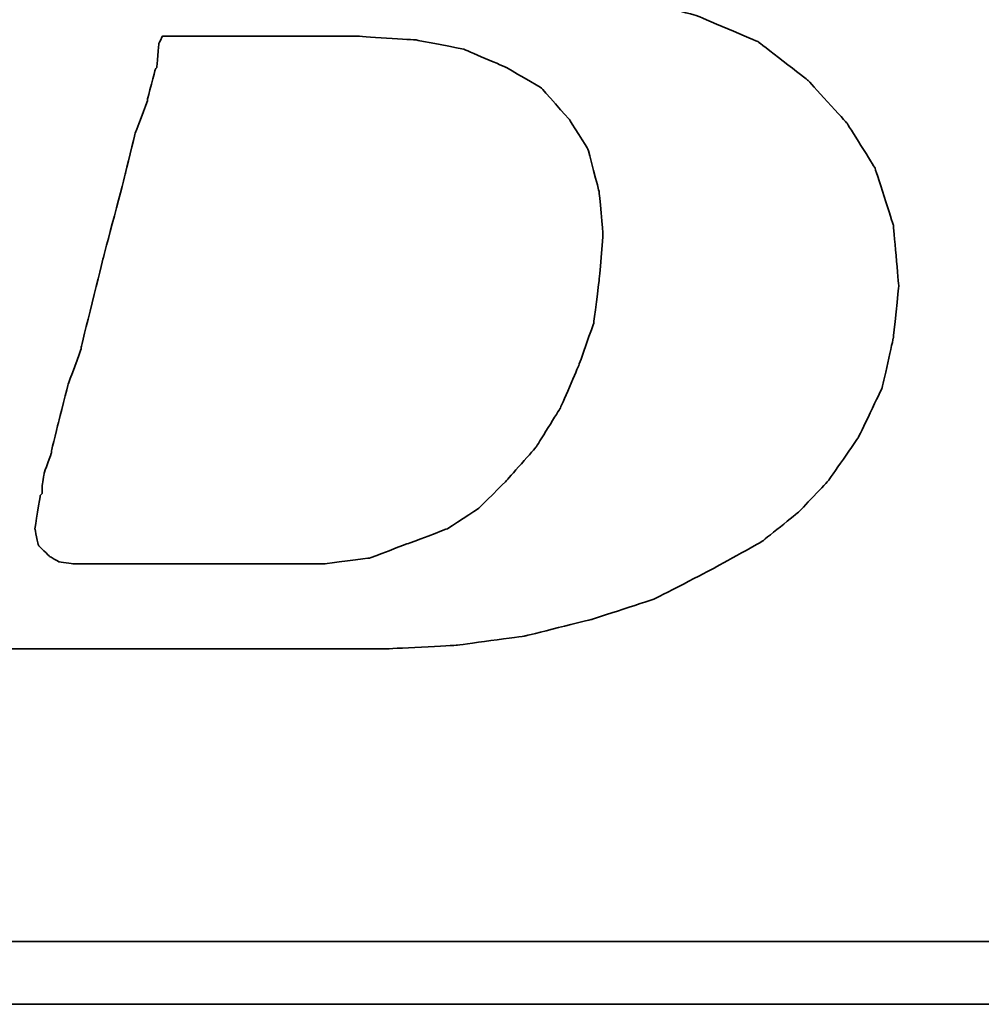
# Model space of a CAD drawing. Header units: millimetres. Extents: x 13 to 415, y 108 to 235.
# Tile 29 of 53: x 284.35 to 287.76, y 141.14 to 144.64. Entities that reach past the tile are written whole.
import ezdxf

# ---------------------------------------------------------------- set-up
doc = ezdxf.new("R2010")
doc.units = ezdxf.units.MM
doc.header["$LTSCALE"] = 0.15
doc.layers.add('DIM', color=4, linetype='CONTINUOUS')
doc.layers.add('layer 1', color=7, linetype='CONTINUOUS')

# ---------------------------------------------------------------- blocks, each defined once
blk = doc.blocks.new('TBI MOTION logo(完整正式版)')
at = {"layer": 'layer 1', "color": 22, "lineweight": 35}
for points, knots in [([(-64.65375, -6.86375), (-64.65375, -6.86375), (-64.84375, -7.29625), (-64.84375, -7.29625), (-64.84375, -7.29625), (-64.84375, -7.29625), (-64.86875, -7.34375), (-64.86875, -7.34375), (-64.86875, -7.34375), (-64.86875, -7.34375), (-64.86875, -7.36875), (-64.86875, -7.36875), (-64.86875, -7.36875), (-64.86875, -7.36875), (-65.15375, -7.65375), (-65.15375, -7.65375), (-65.15375, -7.65375), (-65.15375, -7.65375), (-65.17875, -7.65375), (-65.17875, -7.65375), (-65.17875, -7.65375), (-65.17875, -7.65375), (-65.20375, -7.67875), (-65.20375, -7.67875), (-65.20375, -7.67875), (-65.20375, -7.67875), (-65.58875, -7.87125), (-65.58875, -7.87125), (-65.58875, -7.87125), (-65.58875, -7.87125), (-65.63375, -7.87125), (-65.63375, -7.87125), (-65.63375, -7.87125), (-65.63375, -7.87125), (-65.65875, -7.89375), (-65.65875, -7.89375), (-65.65875, -7.89375), (-65.65875, -7.89375), (-66.09375, -7.94375), (-66.09375, -7.94375), (-66.09375, -7.94375), (-66.09375, -7.94375), (-66.11375, -7.94375), (-66.11375, -7.94375), (-66.11375, -7.94375), (-66.11375, -7.94375), (-66.16375, -7.94375), (-66.16375, -7.94375), (-66.16375, -7.94375), (-66.16375, -7.94375), (-66.30875, -7.94375), (-66.30875, -7.94375), (-66.30875, -7.94375), (-66.30875, -7.94375), (-66.69375, -7.94375), (-66.69375, -7.94375), (-66.69375, -7.94375), (-66.69375, -7.94375), (-67.07375, -7.94375), (-67.07375, -7.94375), (-67.07375, -7.94375), (-67.07375, -7.94375), (-67.12375, -7.94375), (-67.12375, -7.94375), (-67.12375, -7.94375), (-67.12375, -7.94375), (-67.12375, -7.96625), (-67.12375, -7.96625), (-67.12375, -7.96625), (-67.12375, -7.96625), (-67.14875, -7.99125), (-67.14875, -7.99125), (-67.14875, -7.99125), (-67.14875, -7.99125), (-67.24375, -8.34875), (-67.24375, -8.34875), (-67.24375, -8.34875), (-67.24375, -8.34875), (-67.31375, -8.68625), (-67.31375, -8.68625), (-67.31375, -8.68625), (-67.31375, -8.68625), (-67.26875, -8.68625), (-67.26875, -8.68625), (-67.26875, -8.68625), (-67.26875, -8.68625), (-67.07375, -8.68625), (-67.07375, -8.68625), (-67.07375, -8.68625), (-67.07375, -8.68625), (-66.54875, -8.68625), (-66.54875, -8.68625), (-66.54875, -8.68625), (-66.54875, -8.68625), (-65.82625, -8.68625), (-65.82625, -8.68625), (-65.82625, -8.68625), (-65.82625, -8.68625), (-65.01375, -8.68625), (-65.01375, -8.68625), (-65.01375, -8.68625), (-65.01375, -8.68625), (-64.05375, -8.68625), (-64.05375, -8.68625), (-64.05375, -8.68625), (-64.05375, -8.68625), (-62.08375, -8.68625), (-62.08375, -8.68625), (-62.08375, -8.68625), (-62.08375, -8.68625), (-60.06875, -8.68625), (-60.06875, -8.68625), (-60.06875, -8.68625), (-60.06875, -8.68625), (-59.10875, -8.68625), (-59.10875, -8.68625), (-59.10875, -8.68625), (-59.10875, -8.68625), (-58.29375, -8.68625), (-58.29375, -8.68625), (-58.29375, -8.68625), (-58.29375, -8.68625), (-57.57375, -8.68625), (-57.57375, -8.68625), (-57.57375, -8.68625), (-57.57375, -8.68625), (-57.04875, -8.68625), (-57.04875, -8.68625), (-57.04875, -8.68625), (-57.04875, -8.68625), (-56.85375, -8.68625), (-56.85375, -8.68625), (-56.85375, -8.68625), (-56.85375, -8.68625), (-56.70875, -8.68625), (-56.70875, -8.68625), (-56.70875, -8.68625), (-56.70875, -8.68625), (-56.61375, -8.68625), (-56.61375, -8.68625), (-56.61375, -8.68625), (-56.61375, -8.68625), (-56.56875, -8.68625), (-56.56875, -8.68625), (-56.56875, -8.68625), (-56.56875, -8.68625), (-55.65375, -8.63875), (-55.65375, -8.63875), (-55.65375, -8.63875), (-55.65375, -8.63875), (-54.76875, -8.51875), (-54.76875, -8.51875), (-54.76875, -8.51875), (-54.76875, -8.51875), (-53.90375, -8.30375), (-53.90375, -8.30375), (-53.90375, -8.30375), (-53.90375, -8.30375), (-53.08875, -8.03875), (-53.08875, -8.03875), (-53.08875, -8.03875), (-53.08875, -8.03875), (-52.34375, -7.65375), (-52.34375, -7.65375), (-52.34375, -7.65375), (-52.34375, -7.65375), (-51.69875, -7.29625), (-51.69875, -7.29625), (-51.69875, -7.29625), (-51.69875, -7.29625), (-51.21875, -6.91125), (-51.21875, -6.91125), (-51.21875, -6.91125), (-51.21875, -6.91125), (-50.83375, -6.50375), (-50.83375, -6.50375), (-50.83375, -6.50375), (-50.83375, -6.50375), (-50.44875, -5.94875), (-50.44875, -5.94875), (-50.44875, -5.94875), (-50.44875, -5.94875), (-50.13875, -5.30375), (-50.13875, -5.30375), (-50.13875, -5.30375), (-50.13875, -5.30375), (-49.99375, -4.65375), (-49.99375, -4.65375), (-49.99375, -4.65375), (-49.99375, -4.65375), (-49.92375, -3.98375), (-49.92375, -3.98375), (-49.92375, -3.98375), (-49.92375, -3.98375), (-49.99375, -3.19374), (-49.99375, -3.19374), (-49.99375, -3.19374), (-49.99375, -3.19374), (-50.23374, -2.44874), (-50.23374, -2.44874), (-50.23374, -2.44874), (-50.23374, -2.44874), (-50.59375, -1.87374), (-50.59375, -1.87374), (-50.59375, -1.87374), (-50.59375, -1.87374), (-51.09875, -1.31874), (-51.09875, -1.31874), (-51.09875, -1.31874), (-51.09875, -1.31874), (-51.74375, -0.81875), (-51.74375, -0.81875), (-51.74375, -0.81875), (-51.74375, -0.81875), (-52.53875, -0.48125), (-52.53875, -0.48125), (-52.53875, -0.48125), (-52.53875, -0.48125), (-53.47375, -0.21875), (-53.47375, -0.21875), (-53.47375, -0.21875), (-53.47375, -0.21875), (-54.52875, -0.04874), (-54.52875, -0.04874), (-54.52875, -0.04874), (-54.52875, -0.04874), (-55.65375, 0.12125), (-55.65375, 0.12125), (-55.65375, 0.12125), (-55.65375, 0.12125), (-54.50375, 0.28624), (-54.50375, 0.28624), (-54.50375, 0.28624), (-54.50375, 0.28624), (-53.83375, 0.38124), (-53.83375, 0.38124), (-53.83375, 0.38124), (-53.83375, 0.38124), (-53.18375, 0.50125), (-53.18375, 0.50125), (-53.18375, 0.50125), (-53.18375, 0.50125), (-52.55875, 0.66874), (-52.55875, 0.66874), (-52.55875, 0.66874), (-52.55875, 0.66874), (-52.03375, 0.86124), (-52.03375, 0.86124), (-52.03375, 0.86124), (-52.03375, 0.86124), (-51.50374, 1.03124), (-51.50374, 1.03124), (-51.50374, 1.03124), (-51.50374, 1.03124), (-51.09875, 1.27125), (-51.09875, 1.27125), (-51.09875, 1.27125), (-51.09875, 1.27125), (-50.71375, 1.48624), (-50.71375, 1.48624), (-50.71375, 1.48624), (-50.71375, 1.48624), (-50.37625, 1.77625), (-50.37625, 1.77625), (-50.37625, 1.77625), (-50.37625, 1.77625), (-49.82375, 2.37625), (-49.82375, 2.37625), (-49.82375, 2.37625), (-49.82375, 2.37625), (-49.41875, 2.99625), (-49.41875, 2.99625), (-49.41875, 2.99625), (-49.41875, 2.99625), (-49.22375, 3.76625), (-49.22375, 3.76625), (-49.22375, 3.76625), (-49.22375, 3.76625), (-49.15375, 4.50874), (-49.15375, 4.50874), (-49.15375, 4.50874), (-49.15375, 4.50874), (-49.20375, 5.25125), (-49.20375, 5.25125), (-49.20375, 5.25125), (-49.20375, 5.25125), (-49.41875, 5.92625), (-49.41875, 5.92625), (-49.41875, 5.92625), (-49.41875, 5.92625), (-49.77875, 6.47625), (-49.77875, 6.47625), (-49.77875, 6.47625), (-49.77875, 6.47625), (-50.33125, 7.02624), (-50.33125, 7.02624), (-50.33125, 7.02624), (-50.33125, 7.02624), (-51.00125, 7.43625), (-51.00125, 7.43625), (-51.00125, 7.43625), (-51.00125, 7.43625), (-51.79375, 7.72625), (-51.79375, 7.72625), (-51.79375, 7.72625), (-51.79375, 7.72625), (-52.72875, 7.89124), (-52.72875, 7.89124), (-52.72875, 7.89124), (-52.72875, 7.89124), (-53.83375, 7.98625), (-53.83375, 7.98625), (-53.83375, 7.98625), (-53.83375, 7.98625), (-53.92875, 7.98625), (-53.92875, 7.98625), (-53.92875, 7.98625), (-53.92875, 7.98625), (-54.26375, 7.98625), (-54.26375, 7.98625), (-54.26375, 7.98625), (-54.26375, 7.98625), (-54.74375, 7.98625), (-54.74375, 7.98625), (-54.74375, 7.98625), (-54.74375, 7.98625), (-55.36875, 7.98625), (-55.36875, 7.98625), (-55.36875, 7.98625), (-55.36875, 7.98625), (-56.13375, 7.98625), (-56.13375, 7.98625), (-56.13375, 7.98625), (-56.13375, 7.98625), (-56.94875, 7.98625), (-56.94875, 7.98625), (-56.94875, 7.98625), (-56.94875, 7.98625), (-58.77625, 7.98625), (-58.77625, 7.98625), (-58.77625, 7.98625), (-58.77625, 7.98625), (-60.59875, 7.98625), (-60.59875, 7.98625), (-60.59875, 7.98625), (-60.59875, 7.98625), (-61.41375, 7.98625), (-61.41375, 7.98625), (-61.41375, 7.98625), (-61.41375, 7.98625), (-62.17875, 7.98625), (-62.17875, 7.98625), (-62.17875, 7.98625), (-62.17875, 7.98625), (-62.80375, 7.98625), (-62.80375, 7.98625), (-62.80375, 7.98625), (-62.80375, 7.98625), (-63.30625, 7.98625), (-63.30625, 7.98625), (-63.30625, 7.98625), (-63.30625, 7.98625), (-63.57375, 7.98625), (-63.57375, 7.98625), (-63.57375, 7.98625), (-63.57375, 7.98625), (-63.57375, 7.96375), (-63.57375, 7.96375), (-63.57375, 7.96375), (-63.57375, 7.96375), (-63.59875, 7.94125), (-63.59875, 7.94125), (-63.59875, 7.94125), (-63.59875, 7.94125), (-63.69375, 7.55625), (-63.69375, 7.55625), (-63.69375, 7.55625), (-63.69375, 7.55625), (-63.76375, 7.24624), (-63.76375, 7.24624), (-63.76375, 7.24624), (-63.76375, 7.24624), (-63.23875, 7.24624), (-63.23875, 7.24624), (-63.23875, 7.24624), (-63.23875, 7.24624), (-62.75875, 7.24624), (-62.75875, 7.24624), (-62.75875, 7.24624), (-62.75875, 7.24624), (-62.61125, 7.24624), (-62.61125, 7.24624), (-62.61125, 7.24624), (-62.61125, 7.24624), (-62.56625, 7.24624), (-62.56625, 7.24624), (-62.56625, 7.24624), (-62.56625, 7.24624), (-62.22875, 7.24624), (-62.22875, 7.24624), (-62.22875, 7.24624), (-62.22875, 7.24624), (-62.20375, 7.24624), (-62.20375, 7.24624), (-62.20375, 7.24624), (-62.20375, 7.24624), (-62.17875, 7.21875), (-62.17875, 7.21875), (-62.17875, 7.21875), (-62.17875, 7.21875), (-61.96375, 7.17125), (-61.96375, 7.17125), (-61.96375, 7.17125), (-61.96375, 7.17125), (-61.72375, 7.12624), (-61.72375, 7.12624), (-61.72375, 7.12624), (-61.72375, 7.12624), (-61.70375, 7.12624), (-61.70375, 7.12624), (-61.70375, 7.12624), (-61.70375, 7.12624), (-61.55875, 7.07624), (-61.55875, 7.07624), (-61.55875, 7.07624), (-61.55875, 7.07624), (-61.50875, 7.07624), (-61.50875, 7.07624), (-61.50875, 7.07624), (-61.50875, 7.07624), (-61.48375, 7.02624), (-61.48375, 7.02624), (-61.48375, 7.02624), (-61.48375, 7.02624), (-61.31875, 6.83375), (-61.31875, 6.83375), (-61.31875, 6.83375), (-61.31875, 6.83375), (-61.29375, 6.81125), (-61.29375, 6.81125), (-61.29375, 6.81125), (-61.29375, 6.81125), (-61.29375, 6.78625), (-61.29375, 6.78625), (-61.29375, 6.78625), (-61.29375, 6.78625), (-61.19875, 6.50124), (-61.19875, 6.50124), (-61.19875, 6.50124), (-61.19875, 6.50124), (-61.17375, 6.45124), (-61.17375, 6.45124), (-61.17375, 6.45124), (-61.17375, 6.45124), (-61.19875, 6.40625), (-61.19875, 6.40625), (-61.19875, 6.40625), (-61.19875, 6.40625), (-61.26875, 5.99624), (-61.26875, 5.99624), (-61.26875, 5.99624), (-61.26875, 5.99624), (-61.26875, 5.85125), (-61.26875, 5.85125), (-61.26875, 5.85125), (-61.26875, 5.85125), (-61.26875, 5.82625), (-61.26875, 5.82625), (-61.26875, 5.82625), (-61.26875, 5.82625), (-61.29375, 5.80625), (-61.29375, 5.80625), (-61.29375, 5.80625), (-61.29375, 5.80625), (-61.34125, 5.66125), (-61.34125, 5.66125), (-61.34125, 5.66125), (-61.34125, 5.66125), (-61.41375, 5.44625), (-61.41375, 5.44625), (-61.41375, 5.44625), (-61.41375, 5.44625), (-61.48375, 5.15625), (-61.48375, 5.15625), (-61.48375, 5.15625), (-61.48375, 5.15625), (-61.58375, 4.82124), (-61.58375, 4.82124), (-61.58375, 4.82124), (-61.58375, 4.82124), (-61.79875, 4.00375), (-61.79875, 4.00375), (-61.79875, 4.00375), (-61.79875, 4.00375), (-62.05875, 2.99625), (-62.05875, 2.99625), (-62.05875, 2.99625), (-62.05875, 2.99625), (-62.34875, 1.91625), (-62.34875, 1.91625), (-62.34875, 1.91625), (-62.34875, 1.91625), (-62.97375, -0.41124), (-62.97375, -0.41124), (-62.97375, -0.41124), (-62.97375, -0.41124), (-63.59875, -2.75875), (-63.59875, -2.75875), (-63.59875, -2.75875), (-63.59875, -2.75875), (-63.88375, -3.86374), (-63.88375, -3.86374), (-63.88375, -3.86374), (-63.88375, -3.86374), (-64.14875, -4.82374), (-64.14875, -4.82374), (-64.14875, -4.82374), (-64.14875, -4.82374), (-64.36375, -5.64125), (-64.36375, -5.64125), (-64.36375, -5.64125), (-64.36375, -5.64125), (-64.43625, -5.97625), (-64.43625, -5.97625), (-64.43625, -5.97625), (-64.43625, -5.97625), (-64.50875, -6.28625), (-64.50875, -6.28625), (-64.50875, -6.28625), (-64.50875, -6.28625), (-64.50875, -6.30875), (-64.50875, -6.30875), (-64.50875, -6.30875), (-64.50875, -6.30875), (-64.57875, -6.50375), (-64.57875, -6.50375), (-64.57875, -6.50375), (-64.57875, -6.50375), (-64.62875, -6.69625), (-64.62875, -6.69625), (-64.62875, -6.69625), (-64.62875, -6.69625), (-64.62875, -6.76875), (-64.62875, -6.76875), (-64.62875, -6.76875), (-64.62875, -6.76875), (-64.62875, -6.81375), (-64.62875, -6.81375), (-64.62875, -6.81375), (-64.62875, -6.81375), (-64.62875, -6.83875), (-64.62875, -6.83875), (-64.62875, -6.83875), (-64.62875, -6.83875), (-64.65375, -6.86375), (-64.65375, -6.86375)], [0, 0, 0, 0, 0.00719424, 0.00719424, 0.00719424, 0.00719425, 0.01438849, 0.01438849, 0.01438849, 0.0143885, 0.02158273, 0.02158273, 0.02158273, 0.02158274, 0.02877698, 0.02877698, 0.02877698, 0.02877699, 0.03597122, 0.03597122, 0.03597122, 0.03597123, 0.04316547, 0.04316547, 0.04316547, 0.04316548, 0.05035971, 0.05035971, 0.05035971, 0.05035972, 0.05755396, 0.05755396, 0.05755396, 0.05755397, 0.0647482, 0.0647482, 0.0647482, 0.06474821, 0.07194245, 0.07194245, 0.07194245, 0.07194246, 0.07913669, 0.07913669, 0.07913669, 0.0791367, 0.08633094, 0.08633094, 0.08633094, 0.08633095, 0.09352518, 0.09352518, 0.09352518, 0.09352519, 0.10071942, 0.10071942, 0.10071942, 0.10071943, 0.10791367, 0.10791367, 0.10791367, 0.10791368, 0.11510791, 0.11510791, 0.11510791, 0.11510792, 0.12230216, 0.12230216, 0.12230216, 0.12230217, 0.1294964, 0.1294964, 0.1294964, 0.12949641, 0.13669065, 0.13669065, 0.13669065, 0.13669066, 0.14388489, 0.14388489, 0.14388489, 0.1438849, 0.15107914, 0.15107914, 0.15107914, 0.15107915, 0.15827338, 0.15827338, 0.15827338, 0.15827339, 0.16546763, 0.16546763, 0.16546763, 0.16546764, 0.17266187, 0.17266187, 0.17266187, 0.17266188, 0.17985612, 0.17985612, 0.17985612, 0.17985613, 0.18705036, 0.18705036, 0.18705036, 0.18705037, 0.1942446, 0.1942446, 0.1942446, 0.19424461, 0.20143885, 0.20143885, 0.20143885, 0.20143886, 0.20863309, 0.20863309, 0.20863309, 0.2086331, 0.21582734, 0.21582734, 0.21582734, 0.21582735, 0.22302158, 0.22302158, 0.22302158, 0.22302159, 0.23021583, 0.23021583, 0.23021583, 0.23021584, 0.23741007, 0.23741007, 0.23741007, 0.23741008, 0.24460432, 0.24460432, 0.24460432, 0.24460433, 0.25179856, 0.25179856, 0.25179856, 0.25179857, 0.25899281, 0.25899281, 0.25899281, 0.25899282, 0.26618705, 0.26618705, 0.26618705, 0.26618706, 0.27338129, 0.27338129, 0.27338129, 0.2733813, 0.28057554, 0.28057554, 0.28057554, 0.28057555, 0.28776978, 0.28776978, 0.28776978, 0.28776979, 0.29496403, 0.29496403, 0.29496403, 0.29496404, 0.30215827, 0.30215827, 0.30215827, 0.30215828, 0.30935252, 0.30935252, 0.30935252, 0.30935253, 0.31654676, 0.31654676, 0.31654676, 0.31654677, 0.32374101, 0.32374101, 0.32374101, 0.32374102, 0.33093525, 0.33093525, 0.33093525, 0.33093526, 0.3381295, 0.3381295, 0.3381295, 0.33812951, 0.34532374, 0.34532374, 0.34532374, 0.34532375, 0.35251799, 0.35251799, 0.35251799, 0.352518, 0.35971223, 0.35971223, 0.35971223, 0.35971224, 0.36690647, 0.36690647, 0.36690647, 0.36690648, 0.37410072, 0.37410072, 0.37410072, 0.37410073, 0.38129496, 0.38129496, 0.38129496, 0.38129497, 0.38848921, 0.38848921, 0.38848921, 0.38848922, 0.39568345, 0.39568345, 0.39568345, 0.39568346, 0.4028777, 0.4028777, 0.4028777, 0.40287771, 0.41007194, 0.41007194, 0.41007194, 0.41007195, 0.41726619, 0.41726619, 0.41726619, 0.4172662, 0.42446043, 0.42446043, 0.42446043, 0.42446044, 0.43165468, 0.43165468, 0.43165468, 0.43165469, 0.43884892, 0.43884892, 0.43884892, 0.43884893, 0.44604317, 0.44604317, 0.44604317, 0.44604318, 0.45323741, 0.45323741, 0.45323741, 0.45323742, 0.46043165, 0.46043165, 0.46043165, 0.46043166, 0.4676259, 0.4676259, 0.4676259, 0.46762591, 0.47482014, 0.47482014, 0.47482014, 0.47482015, 0.48201439, 0.48201439, 0.48201439, 0.4820144, 0.48920863, 0.48920863, 0.48920863, 0.48920864, 0.49640288, 0.49640288, 0.49640288, 0.49640289, 0.50359712, 0.50359712, 0.50359712, 0.50359713, 0.51079137, 0.51079137, 0.51079137, 0.51079138, 0.51798561, 0.51798561, 0.51798561, 0.51798562, 0.52517986, 0.52517986, 0.52517986, 0.52517987, 0.5323741, 0.5323741, 0.5323741, 0.53237411, 0.53956835, 0.53956835, 0.53956835, 0.53956836, 0.54676259, 0.54676259, 0.54676259, 0.5467626, 0.55395683, 0.55395683, 0.55395683, 0.55395684, 0.56115108, 0.56115108, 0.56115108, 0.56115109, 0.56834532, 0.56834532, 0.56834532, 0.56834533, 0.57553957, 0.57553957, 0.57553957, 0.57553958, 0.58273381, 0.58273381, 0.58273381, 0.58273382, 0.58992806, 0.58992806, 0.58992806, 0.58992807, 0.5971223, 0.5971223, 0.5971223, 0.59712231, 0.60431655, 0.60431655, 0.60431655, 0.60431656, 0.61151079, 0.61151079, 0.61151079, 0.6115108, 0.61870504, 0.61870504, 0.61870504, 0.61870505, 0.62589928, 0.62589928, 0.62589928, 0.62589929, 0.63309353, 0.63309353, 0.63309353, 0.63309354, 0.64028777, 0.64028777, 0.64028777, 0.64028778, 0.64748201, 0.64748201, 0.64748201, 0.64748202, 0.65467626, 0.65467626, 0.65467626, 0.65467627, 0.6618705, 0.6618705, 0.6618705, 0.66187051, 0.66906475, 0.66906475, 0.66906475, 0.66906476, 0.67625899, 0.67625899, 0.67625899, 0.676259, 0.68345324, 0.68345324, 0.68345324, 0.68345325, 0.69064748, 0.69064748, 0.69064748, 0.69064749, 0.69784173, 0.69784173, 0.69784173, 0.69784174, 0.70503597, 0.70503597, 0.70503597, 0.70503598, 0.71223022, 0.71223022, 0.71223022, 0.71223023, 0.71942446, 0.71942446, 0.71942446, 0.71942447, 0.72661871, 0.72661871, 0.72661871, 0.72661872, 0.73381295, 0.73381295, 0.73381295, 0.73381296, 0.74100719, 0.74100719, 0.74100719, 0.7410072, 0.74820144, 0.74820144, 0.74820144, 0.74820145, 0.75539568, 0.75539568, 0.75539568, 0.75539569, 0.76258993, 0.76258993, 0.76258993, 0.76258994, 0.76978417, 0.76978417, 0.76978417, 0.76978418, 0.77697842, 0.77697842, 0.77697842, 0.77697843, 0.78417266, 0.78417266, 0.78417266, 0.78417267, 0.79136691, 0.79136691, 0.79136691, 0.79136692, 0.79856115, 0.79856115, 0.79856115, 0.79856116, 0.8057554, 0.8057554, 0.8057554, 0.80575541, 0.81294964, 0.81294964, 0.81294964, 0.81294965, 0.82014388, 0.82014388, 0.82014388, 0.82014389, 0.82733813, 0.82733813, 0.82733813, 0.82733814, 0.83453237, 0.83453237, 0.83453237, 0.83453238, 0.84172662, 0.84172662, 0.84172662, 0.84172663, 0.84892086, 0.84892086, 0.84892086, 0.84892087, 0.85611511, 0.85611511, 0.85611511, 0.85611512, 0.86330935, 0.86330935, 0.86330935, 0.86330936, 0.8705036, 0.8705036, 0.8705036, 0.87050361, 0.87769784, 0.87769784, 0.87769784, 0.87769785, 0.88489209, 0.88489209, 0.88489209, 0.8848921, 0.89208633, 0.89208633, 0.89208633, 0.89208634, 0.89928058, 0.89928058, 0.89928058, 0.89928059, 0.90647482, 0.90647482, 0.90647482, 0.90647483, 0.91366906, 0.91366906, 0.91366906, 0.91366907, 0.92086331, 0.92086331, 0.92086331, 0.92086332, 0.92805755, 0.92805755, 0.92805755, 0.92805756, 0.9352518, 0.9352518, 0.9352518, 0.93525181, 0.94244604, 0.94244604, 0.94244604, 0.94244605, 0.94964029, 0.94964029, 0.94964029, 0.9496403, 0.95683453, 0.95683453, 0.95683453, 0.95683454, 0.96402878, 0.96402878, 0.96402878, 0.96402879, 0.97122302, 0.97122302, 0.97122302, 0.97122303, 0.97841727, 0.97841727, 0.97841727, 0.97841728, 0.98561151, 0.98561151, 0.98561151, 0.98561152, 0.99280576, 0.99280576, 0.99280576, 0.99280577, 1, 1, 1, 1]), ([(-61.03125, -6.57375), (-61.03125, -6.57375), (-61.03125, -6.67125), (-61.03125, -6.67125), (-61.03125, -6.67125), (-61.03125, -6.67125), (-61.05375, -6.69625), (-61.05375, -6.69625), (-61.05375, -6.69625), (-61.05375, -6.69625), (-61.12375, -7.12875), (-61.12375, -7.12875), (-61.12375, -7.12875), (-61.12375, -7.12875), (-61.07875, -7.34375), (-61.07875, -7.34375), (-61.07875, -7.34375), (-61.07875, -7.34375), (-60.93375, -7.48875), (-60.93375, -7.48875), (-60.93375, -7.48875), (-60.93375, -7.48875), (-60.81375, -7.55625), (-60.81375, -7.55625), (-60.81375, -7.55625), (-60.81375, -7.55625), (-60.62375, -7.58375), (-60.62375, -7.58375), (-60.62375, -7.58375), (-60.62375, -7.58375), (-60.30875, -7.58375), (-60.30875, -7.58375), (-60.30875, -7.58375), (-60.30875, -7.58375), (-59.97375, -7.58375), (-59.97375, -7.58375), (-59.97375, -7.58375), (-59.97375, -7.58375), (-59.87875, -7.58375), (-59.87875, -7.58375), (-59.87875, -7.58375), (-59.87875, -7.58375), (-59.63625, -7.58375), (-59.63625, -7.58375), (-59.63625, -7.58375), (-59.63625, -7.58375), (-58.96875, -7.58375), (-58.96875, -7.58375), (-58.96875, -7.58375), (-58.96875, -7.58375), (-58.29375, -7.58375), (-58.29375, -7.58375), (-58.29375, -7.58375), (-58.29375, -7.58375), (-58.05375, -7.58375), (-58.05375, -7.58375), (-58.05375, -7.58375), (-58.05375, -7.58375), (-57.98375, -7.58375), (-57.98375, -7.58375), (-57.98375, -7.58375), (-57.98375, -7.58375), (-57.35875, -7.58375), (-57.35875, -7.58375), (-57.35875, -7.58375), (-57.35875, -7.58375), (-56.78375, -7.50875), (-56.78375, -7.50875), (-56.78375, -7.50875), (-56.78375, -7.50875), (-56.27875, -7.31875), (-56.27875, -7.31875), (-56.27875, -7.31875), (-56.27875, -7.31875), (-55.77375, -7.12875), (-55.77375, -7.12875), (-55.77375, -7.12875), (-55.77375, -7.12875), (-55.36875, -6.86375), (-55.36875, -6.86375), (-55.36875, -6.86375), (-55.36875, -6.86375), (-55.00875, -6.50375), (-55.00875, -6.50375), (-55.00875, -6.50375), (-55.00875, -6.50375), (-54.62375, -6.06875), (-54.62375, -6.06875), (-54.62375, -6.06875), (-54.62375, -6.06875), (-54.31375, -5.56875), (-54.31375, -5.56875), (-54.31375, -5.56875), (-54.31375, -5.56875), (-54.07375, -5.01625), (-54.07375, -5.01625), (-54.07375, -5.01625), (-54.07375, -5.01625), (-53.87875, -4.46374), (-53.87875, -4.46374), (-53.87875, -4.46374), (-53.87875, -4.46374), (-53.80875, -3.91375), (-53.80875, -3.91375), (-53.80875, -3.91375), (-53.80875, -3.91375), (-53.75875, -3.31375), (-53.75875, -3.31375), (-53.75875, -3.31375), (-53.75875, -3.31375), (-53.80875, -2.75875), (-53.80875, -2.75875), (-53.80875, -2.75875), (-53.80875, -2.75875), (-53.95375, -2.20875), (-53.95375, -2.20875), (-53.95375, -2.20875), (-53.95375, -2.20875), (-54.19375, -1.82625), (-54.19375, -1.82625), (-54.19375, -1.82625), (-54.19375, -1.82625), (-54.55375, -1.41875), (-54.55375, -1.41875), (-54.55375, -1.41875), (-54.55375, -1.41875), (-55.00875, -1.15125), (-55.00875, -1.15125), (-55.00875, -1.15125), (-55.00875, -1.15125), (-55.56125, -0.91375), (-55.56125, -0.91375), (-55.56125, -0.91375), (-55.56125, -0.91375), (-56.18125, -0.79375), (-56.18125, -0.79375), (-56.18125, -0.79375), (-56.18125, -0.79375), (-56.94875, -0.74374), (-56.94875, -0.74374), (-56.94875, -0.74374), (-56.94875, -0.74374), (-56.99875, -0.74374), (-56.99875, -0.74374), (-56.99875, -0.74374), (-56.99875, -0.74374), (-57.09375, -0.74374), (-57.09375, -0.74374), (-57.09375, -0.74374), (-57.09375, -0.74374), (-57.38375, -0.74374), (-57.38375, -0.74374), (-57.38375, -0.74374), (-57.38375, -0.74374), (-57.76875, -0.74374), (-57.76875, -0.74374), (-57.76875, -0.74374), (-57.76875, -0.74374), (-58.24625, -0.74374), (-58.24625, -0.74374), (-58.24625, -0.74374), (-58.24625, -0.74374), (-58.72875, -0.74374), (-58.72875, -0.74374), (-58.72875, -0.74374), (-58.72875, -0.74374), (-59.20875, -0.74374), (-59.20875, -0.74374), (-59.20875, -0.74374), (-59.20875, -0.74374), (-59.46875, -0.74374), (-59.46875, -0.74374), (-59.46875, -0.74374), (-59.46875, -0.74374), (-59.51625, -0.83875), (-59.51625, -0.83875), (-59.51625, -0.83875), (-59.51625, -0.83875), (-59.54375, -1.15125), (-59.54375, -1.15125), (-59.54375, -1.15125), (-59.54375, -1.15125), (-59.56375, -1.17874), (-59.56375, -1.17874), (-59.56375, -1.17874), (-59.56375, -1.17874), (-59.66375, -1.55875), (-59.66375, -1.55875), (-59.66375, -1.55875), (-59.66375, -1.55875), (-59.66375, -1.58375), (-59.66375, -1.58375), (-59.66375, -1.58375), (-59.66375, -1.58375), (-59.82875, -2.01874), (-59.82875, -2.01874), (-59.82875, -2.01874), (-59.82875, -2.01874), (-59.94875, -2.52125), (-59.94875, -2.52125), (-59.94875, -2.52125), (-59.94875, -2.52125), (-60.23875, -3.62375), (-60.23875, -3.62375), (-60.23875, -3.62375), (-60.23875, -3.62375), (-60.52375, -4.77624), (-60.52375, -4.77624), (-60.52375, -4.77624), (-60.52375, -4.77624), (-60.52375, -4.79874), (-60.52375, -4.79874), (-60.52375, -4.79874), (-60.52375, -4.79874), (-60.69125, -5.25375), (-60.69125, -5.25375), (-60.69125, -5.25375), (-60.69125, -5.25375), (-60.81375, -5.73625), (-60.81375, -5.73625), (-60.81375, -5.73625), (-60.81375, -5.73625), (-60.90875, -6.11875), (-60.90875, -6.11875), (-60.90875, -6.11875), (-60.90875, -6.11875), (-60.90875, -6.14375), (-60.90875, -6.14375), (-60.90875, -6.14375), (-60.90875, -6.14375), (-61.00375, -6.40875), (-61.00375, -6.40875), (-61.00375, -6.40875), (-61.00375, -6.40875), (-61.03125, -6.57375), (-61.03125, -6.57375)], [0, 0, 0, 0, 0.01694915, 0.01694915, 0.01694915, 0.01694916, 0.03389831, 0.03389831, 0.03389831, 0.03389832, 0.05084746, 0.05084746, 0.05084746, 0.05084747, 0.06779661, 0.06779661, 0.06779661, 0.06779662, 0.08474576, 0.08474576, 0.08474576, 0.08474577, 0.10169492, 0.10169492, 0.10169492, 0.10169493, 0.11864407, 0.11864407, 0.11864407, 0.11864408, 0.13559322, 0.13559322, 0.13559322, 0.13559323, 0.15254237, 0.15254237, 0.15254237, 0.15254238, 0.16949153, 0.16949153, 0.16949153, 0.16949154, 0.18644068, 0.18644068, 0.18644068, 0.18644069, 0.20338983, 0.20338983, 0.20338983, 0.20338984, 0.22033898, 0.22033898, 0.22033898, 0.22033899, 0.23728814, 0.23728814, 0.23728814, 0.23728815, 0.25423729, 0.25423729, 0.25423729, 0.2542373, 0.27118644, 0.27118644, 0.27118644, 0.27118645, 0.28813559, 0.28813559, 0.28813559, 0.2881356, 0.30508475, 0.30508475, 0.30508475, 0.30508476, 0.3220339, 0.3220339, 0.3220339, 0.32203391, 0.33898305, 0.33898305, 0.33898305, 0.33898306, 0.3559322, 0.3559322, 0.3559322, 0.35593221, 0.37288136, 0.37288136, 0.37288136, 0.37288137, 0.38983051, 0.38983051, 0.38983051, 0.38983052, 0.40677966, 0.40677966, 0.40677966, 0.40677967, 0.42372881, 0.42372881, 0.42372881, 0.42372882, 0.44067797, 0.44067797, 0.44067797, 0.44067798, 0.45762712, 0.45762712, 0.45762712, 0.45762713, 0.47457627, 0.47457627, 0.47457627, 0.47457628, 0.49152542, 0.49152542, 0.49152542, 0.49152543, 0.50847458, 0.50847458, 0.50847458, 0.50847459, 0.52542373, 0.52542373, 0.52542373, 0.52542374, 0.54237288, 0.54237288, 0.54237288, 0.54237289, 0.55932203, 0.55932203, 0.55932203, 0.55932204, 0.57627119, 0.57627119, 0.57627119, 0.5762712, 0.59322034, 0.59322034, 0.59322034, 0.59322035, 0.61016949, 0.61016949, 0.61016949, 0.6101695, 0.62711864, 0.62711864, 0.62711864, 0.62711865, 0.6440678, 0.6440678, 0.6440678, 0.64406781, 0.66101695, 0.66101695, 0.66101695, 0.66101696, 0.6779661, 0.6779661, 0.6779661, 0.67796611, 0.69491525, 0.69491525, 0.69491525, 0.69491526, 0.71186441, 0.71186441, 0.71186441, 0.71186442, 0.72881356, 0.72881356, 0.72881356, 0.72881357, 0.74576271, 0.74576271, 0.74576271, 0.74576272, 0.76271186, 0.76271186, 0.76271186, 0.76271187, 0.77966102, 0.77966102, 0.77966102, 0.77966103, 0.79661017, 0.79661017, 0.79661017, 0.79661018, 0.81355932, 0.81355932, 0.81355932, 0.81355933, 0.83050847, 0.83050847, 0.83050847, 0.83050848, 0.84745763, 0.84745763, 0.84745763, 0.84745764, 0.86440678, 0.86440678, 0.86440678, 0.86440679, 0.88135593, 0.88135593, 0.88135593, 0.88135594, 0.89830508, 0.89830508, 0.89830508, 0.89830509, 0.91525424, 0.91525424, 0.91525424, 0.91525425, 0.93220339, 0.93220339, 0.93220339, 0.9322034, 0.94915254, 0.94915254, 0.94915254, 0.94915255, 0.96610169, 0.96610169, 0.96610169, 0.9661017, 0.98305085, 0.98305085, 0.98305085, 0.98305086, 1, 1, 1, 1]), ([(75.90875, -9.47875), (75.90875, -9.47875), (75.90875, -12.28625), (75.90875, -12.28625), (75.90875, -12.28625), (75.90875, -12.28625), (75.90875, -12.47875), (75.90875, -12.47875), (75.90875, -12.47875), (75.90875, -12.47875), (75.71625, -12.47875), (75.71625, -12.47875), (75.71625, -12.47875), (75.71625, -12.47875), (-88.32875, -12.47875), (-88.32875, -12.47875), (-88.32875, -12.47875), (-88.32875, -12.47875), (-88.32875, -13.29375), (-88.32875, -13.29375), (-88.32875, -13.29375), (-88.32875, -13.29375), (82.89125, -13.29375), (82.89125, -13.29375), (82.89125, -13.29375), (82.89125, -13.29375), (75.90875, -9.47875), (75.90875, -9.47875)], [0, 0, 0, 0, 0.14285714, 0.14285714, 0.14285714, 0.14285715, 0.28571429, 0.28571429, 0.28571429, 0.2857143, 0.42857143, 0.42857143, 0.42857143, 0.42857144, 0.57142857, 0.57142857, 0.57142857, 0.57142858, 0.71428571, 0.71428571, 0.71428571, 0.71428572, 0.85714286, 0.85714286, 0.85714286, 0.85714287, 1, 1, 1, 1])]:
    blk.add_open_spline(points, degree=3, knots=knots, dxfattribs=at)

msp = doc.modelspace()

# ---------------------------------------------------------------- block references
at = {"layer": 'DIM', "color": 7, "xscale": 0.2736514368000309, "yscale": 0.2736514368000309, "zscale": 0.2736514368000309}
msp.add_blockref('TBI MOTION logo(完整正式版)', (301.1303, 144.7803), dxfattribs=at)

doc.saveas('drawing.dxf')
